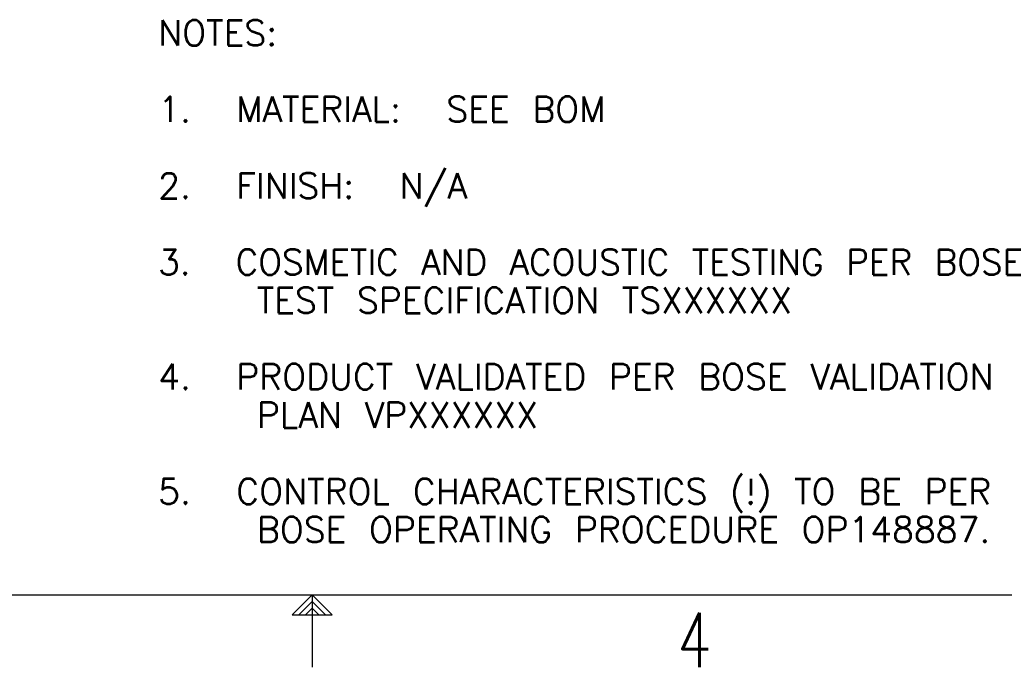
# Model space of a CAD drawing. Header units: inches. Extents: x -4 to 262, y 56 to 231.
# Tile 54 of 162: x 116 to 160, y 56 to 85. Entities that reach past the tile are written whole.
import ezdxf

# ---------------------------------------------------------------- set-up
doc = ezdxf.new("R2010")
doc.units = ezdxf.units.IN
doc.header["$LTSCALE"] = 1.2
doc.header["$MEASUREMENT"] = 0
doc.layers.add('1', color=7, linetype='CONTINUOUS')
doc.layers.add('6文本', color=5, linetype='CONTINUOUS')
doc.styles.get("Standard").update_dxf_attribs({"font": 'txt', "width": 0.8, "bigfont": 'gbcbig.shx'})

msp = doc.modelspace()

# ---------------------------------------------------------------- linework, layer by layer
at = {"layer": '1', "color": 0, "linetype": 'Continuous'}
for p, q in [((0.961, 59.317), (256.972, 59.317)), ((128.967, 59.317), (128.084, 58.434)), ((128.967, 59.317), (128.967, 56.116)), ((128.967, 59.317), (129.849, 58.434)), ((128.967, 59.022), (128.378, 58.434)), ((128.967, 58.728), (128.673, 58.434)), ((128.967, 59.022), (129.555, 58.434)), ((128.967, 58.728), (129.261, 58.434)), ((128.084, 58.434), (129.849, 58.434))]:
    msp.add_line(p, q, dxfattribs=at)

# ---------------------------------------------------------------- texts
at = {"layer": '6文本', "color": 0, "linetype": 'Continuous'}
for s, height, p in [('NOTES:', 1.1232, (122.176, 83.531)), ('1.  MATERIAL:  SEE BOM', 1.12319, (122.176, 80.163)), ('2.  FINISH:  N/A', 1.12319, (122.176, 76.79)), ('3.  COSMETIC AND ACOUSTIC TESTING PER BOSE ', 1.12319, (122.176, 73.423)), ('    TEST SPECIFICATION TSXXXXXX', 1.12319, (122.176, 71.736)), ('4.  PRODUCT VALIDATED PER BOSE VALIDATION', 1.12319, (122.176, 68.369)), ('    PLAN VPXXXXXX', 1.12319, (122.176, 66.682)), ('5.  CONTROL CHARACTERISTICS (!) TO BE PER', 1.12319, (122.176, 63.309)), ('    BOSE OPERATING PROCEDURE OP148887.', 1.12319, (122.176, 61.628))]:
    msp.add_text(s, height=height, dxfattribs=at).set_placement(p)
at = {"layer": '6文本', "color": 0, "linetype": 'Continuous', "oblique": 0, "width": 0.732548}
msp.add_text('4', height=2.4, dxfattribs=at).set_placement((145.088, 56.114))

doc.saveas('drawing.dxf')
